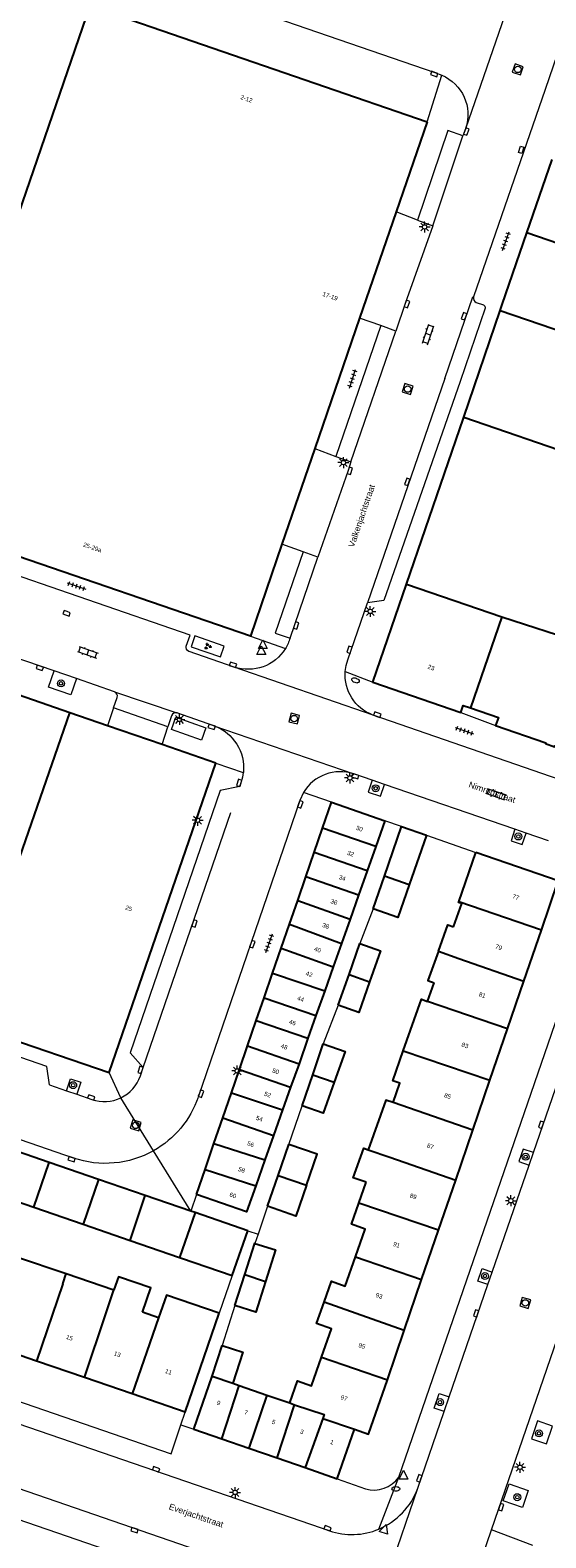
# Model space of a CAD drawing. Extents: x 131101 to 132041, y 397511 to 398853.
# Tile 47 of 80: x 131540 to 131599, y 398229 to 398401. Entities that reach past the tile are written whole.
import ezdxf
from ezdxf.enums import TextEntityAlignment as Align

# ---------------------------------------------------------------- set-up
doc = ezdxf.new("R2010")
doc.units = 0
doc.linetypes.add('DGN Style 2', pattern=[51.514866, 30.90892, -20.605946])
doc.layers.add('_vervallen situatie', color=250, linetype='Continuous', lineweight=9, plot=False)
for name, color, linetype, lineweight in [('gg-afsc-erfafscheiding', 250, 'Continuous', 9), ('gg-afsc-muur', 250, 'Continuous', 9), ('gg-bbg-bijgebouw', 10, 'Continuous', 25), ('gg-bbg-gedigitaliseerde bebouwing', 10, 'Continuous', 25), ('gg-bbg-gedigitaliseerde bijgebouw', 10, 'Continuous', 25), ('gg-bbg-hoofdgebouw', 10, 'Continuous', 25), ('gg-bbg-tussenscheiding', 10, 'Continuous', 25), ('gg-knt-verharding', 250, 'Continuous', 9), ('gg-knt-verharding nz', 250, 'DGN Style 2', 9), ('gt-grn-weggrens', 250, 'Continuous', 9), ('gt-symb-boom', 250, 'Continuous', 9), ('gt-symb-brandkraan', 250, 'Continuous', 9), ('gt-symb-groenvak', 250, 'Continuous', 9), ('gt-symb-klinker verharding', 250, 'Continuous', 9), ('gt-symb-kolk', 250, 'Continuous', 9), ('gt-symb-kolk center center', 250, 'Continuous', 9), ('gt-symb-lichtmast', 250, 'Continuous', 9), ('gt-symb-rioolschacht', 250, 'Continuous', 9), ('gt-symb-tegel verharding', 250, 'Continuous', 9), ('gt-symb-waterafsluiter', 250, 'Continuous', 9), ('X-AL-huisnummers', 2, 'Continuous', 25), ('X-AL-straatnaam', 3, 'Continuous', 35)]:
    doc.layers.add(name, color=color, linetype=linetype, lineweight=lineweight)
doc.styles.add('CS Annotative', font='arial.ttf')

# ---------------------------------------------------------------- blocks, each defined once
blk = doc.blocks.new('gt0-RS')
at = {"layer": 'gt-symb-rioolschacht', "flags": 128}
blk.add_lwpolyline([(-0.5, -0.5), (0.5, -0.5), (0.5, 0.5), (-0.5, 0.5), (-0.5, -0.5)], close=True, dxfattribs=at)
at = {"layer": 'gt-symb-rioolschacht'}
blk.add_circle((0, 0), 0.375, dxfattribs=at)
blk = doc.blocks.new('gt0-LMAST')
at = {"layer": 'gt-symb-lichtmast'}
for p, q in [((-0.18, 0.17), (-0.45, 0.44)), ((-0.01, 0.25), (-0.01, 0.62)), ((0.17, 0.17), (0.44, 0.44)), ((-0.26, 0), (-0.63, 0)), ((-0.18, -0.18), (-0.45, -0.45)), ((-0.01, -0.25), (-0.01, -0.63)), ((0.44, -0.45), (0.17, -0.18)), ((0.24, 0), (0.62, 0))]:
    blk.add_line(p, q, dxfattribs=at)
blk.add_circle((-0.01, 0), 0.25, dxfattribs=at)
blk = doc.blocks.new('gt0-KOLK')
at = {"layer": 'gt-symb-kolk', "flags": 128}
blk.add_lwpolyline([(0, 0), (0.38, 0), (0.38, 0.4), (-0.38, 0.4), (-0.38, 0), (0, 0)], dxfattribs=at)
blk = doc.blocks.new('gt0-TEG1')
at = {"layer": 'gt-symb-tegel verharding'}
for p, q in [((-1.12, 0), (1.12, 0)), ((-0.9, -0.25), (-0.9, 0.25)), ((-0.45, -0.25), (-0.45, 0.25)), ((0, -0.25), (0, 0.25)), ((0.45, -0.25), (0.45, 0.25)), ((0.9, -0.25), (0.9, 0.25))]:
    blk.add_line(p, q, dxfattribs=at)
blk = doc.blocks.new('gt0-BOOM')
at = {"layer": 'gt-symb-boom'}
for radius in [0.4, 0.2]:
    blk.add_circle((0, 0), radius, dxfattribs=at)
blk = doc.blocks.new('gt0-KOLKCC')
at = {"layer": 'gt-symb-kolk center center', "flags": 128}
blk.add_lwpolyline([(-0.38, 0.2), (0.38, 0.2), (0.38, -0.2), (-0.38, -0.2), (-0.38, 0.2)], close=True, dxfattribs=at)
blk = doc.blocks.new('gt0-KL1')
at = {"layer": 'gt-symb-klinker verharding'}
for p, q in [((-1.15, 0.3), (1.15, 0.3)), ((-1, -0.3), (-1, 0.3)), ((-0.5, 0.3), (-0.5, 0.45)), ((0, -0.3), (0, 0.3)), ((0.5, 0.3), (0.5, 0.45)), ((1, -0.3), (1, 0.3)), ((-1.15, -0.3), (1.15, -0.3)), ((-0.5, -0.45), (-0.5, -0.3)), ((0.5, -0.45), (0.5, -0.3))]:
    blk.add_line(p, q, dxfattribs=at)
blk = doc.blocks.new('gt0-GRVAK')
at = {"layer": 'gt-symb-groenvak'}
for p, q in [((-0.11, 0.19), (-0.23, 0.24)), ((-0.18, 0.15), (0.09, 0.15)), ((-0.09, 0.21), (-0.16, 0.32)), ((-0.05, 0.21), (-0.05, 0.39)), ((0, 0.21), (0.06, 0.32)), ((0.02, 0.19), (0.13, 0.24)), ((0.26, -0.05), (0.2, 0.06)), ((0.3, -0.05), (0.3, 0.13)), ((0.35, -0.05), (0.41, 0.06)), ((-0.24, -0.23), (-0.36, -0.18)), ((-0.32, -0.26), (-0.05, -0.26)), ((-0.23, -0.21), (-0.29, -0.09)), ((-0.18, -0.2), (-0.18, -0.02)), ((-0.14, -0.21), (-0.07, -0.09)), ((-0.12, -0.23), (0, -0.18)), ((0.24, -0.07), (0.12, -0.02)), ((0.17, -0.11), (0.44, -0.11)), ((0.37, -0.07), (0.49, -0.02))]:
    blk.add_line(p, q, dxfattribs=at)
blk = doc.blocks.new('gt0-WAFSL')
at = {"layer": 'gt-symb-waterafsluiter'}
for p, q in [((-0.5, -0.33), (0, 0.67)), ((0, 0.67), (0.5, -0.33)), ((0.5, -0.33), (-0.5, -0.33))]:
    blk.add_line(p, q, dxfattribs=at)
blk = doc.blocks.new('gt0-BR')
at = {"layer": 'gt-symb-brandkraan', "extrusion": (0, 0, -1)}
for centre, radius, start, end in [((0.24, 0), 0.206, 287.5669, 72.4331), ((-0.6, -2.66), 3, 72.4331, 73.108), ((0, -0.69), 0.938, 73.108, 106.892), ((0.6, -2.66), 3, 106.892, 107.5669), ((-0.24, 0), 0.206, 107.5669, 252.433), ((-0.6, 2.66), 3, 286.892, 287.5669), ((0.6, 2.66), 3, 252.433, 253.1079)]:
    blk.add_arc(centre, radius, start, end, dxfattribs=at)
at = {"layer": 'gt-symb-brandkraan'}
blk.add_arc((0, 0.69), 0.938, 253.108, 286.8921, dxfattribs=at)
blk = doc.blocks.new('_vervallen situatie')
at = {"layer": 'gg-knt-verharding'}
for p, q in [((131598.02, 398272.8), (131601.66, 398283.33)), ((131597.53, 398271.37), (131598.02, 398272.8)), ((131593.31, 398259.12), (131597.53, 398271.37)), ((131592.82, 398257.68), (131593.31, 398259.12)), ((131588.39, 398244.83), (131592.82, 398257.68)), ((131593.22, 398229.57), (131601.16, 398252.65)), ((131587.8, 398243.13), (131588.39, 398244.83)), ((131584.78, 398234.36), (131587.8, 398243.13)), ((131577.33, 398212.62), (131584.78, 398234.36)), ((131573.71, 398229.8), (131574.65, 398229.48)), ((131577.83, 398184.86), (131593.22, 398229.57)), ((131597.97, 398227.8), (131593.22, 398229.57))]:
    blk.add_line(p, q, dxfattribs=at)
at = {"layer": 'gg-knt-verharding', "flags": 128}
for points in [[(131598.02, 398272.8), (131596.86, 398273.2), (131596.37, 398271.77), (131597.53, 398271.37)], [(131592.82, 398257.68), (131591.65, 398258.09), (131592.15, 398259.52), (131593.31, 398259.12)], [(131587.8, 398243.13), (131586.66, 398243.52), (131587.24, 398245.22), (131588.39, 398244.83)], [(131600.23, 398241.46), (131598.5, 398242.06), (131597.8, 398240.03), (131599.53, 398239.44), (131600.23, 398241.46)], [(131597.44, 398234.09), (131596.77, 398232.16), (131594.57, 398232.91), (131595.23, 398234.84), (131597.44, 398234.09)]]:
    blk.add_lwpolyline(points, dxfattribs=at)
at = {"layer": 'gg-knt-verharding'}
for centre, start, end in [((131577.22, 398237.1), 292.5357, 340.0531), ((131577.22, 398237.09), 251.3789, 292.5556)]:
    blk.add_arc(centre, 8.04, start, end, dxfattribs=at)
at = {"layer": 'gt-grn-weggrens'}
blk.add_line((131580.3, 398229.67), (131582.6, 398235.63), dxfattribs=at)
at = {"layer": 'gt-symb-boom'}
for p in [(131597.14, 398272.33), (131592.47, 398258.66), (131587.33, 398244.22), (131598.67, 398240.64), (131596.18, 398233.33)]:
    blk.add_blockref('gt0-BOOM', p, dxfattribs=at)
at = {"layer": 'gt-symb-brandkraan', "rotation": 340.7315850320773}
blk.add_blockref('gt0-BR', (131577.64, 398326.92), dxfattribs=at)
at = {"layer": 'gt-symb-brandkraan'}
blk.add_blockref('gt0-BR', (131582.27, 398234.29), dxfattribs=at)
at = {"layer": 'gt-symb-kolk'}
for p, rotation in [((131599.1, 398275.93), 70.2421000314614), ((131591.65, 398254.32), 70.96692019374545), ((131585.14, 398235.42), 71.09393900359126), ((131594.14, 398232.25), 251.0939390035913), ((131574.38, 398229.58), 341.0397489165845)]:
    blk.add_blockref('gt0-KOLK', p, dxfattribs=dict(at, rotation=rotation))
at = {"layer": 'gt-symb-lichtmast'}
for p in [(131595.45, 398267.29), (131596.5, 398236.76)]:
    blk.add_blockref('gt0-LMAST', p, dxfattribs=at)

msp = doc.modelspace()

# ---------------------------------------------------------------- linework, layer by layer
at = {"layer": 'gg-afsc-erfafscheiding'}
for p, q in [((131579.65, 398300.73), (131578.15, 398296.75)), ((131575.65, 398289.68), (131573.95, 398285.28)), ((131570, 398273.75), (131571.52, 398278.18)), ((131567.57, 398266.65), (131566.48, 398263.45)), ((131566.48, 398263.45), (131566.12, 398262.41)), ((131563.53, 398258.73), (131562.04, 398254.41)), ((131563.82, 398255.27), (131562.35, 398250.69)), ((131557.64, 398241.63), (131558.13, 398243.06))]:
    msp.add_line(p, q, dxfattribs=at)
at = {"layer": 'gg-afsc-muur'}
msp.add_line((131585.77, 398309.18), (131591.44, 398307.2), dxfattribs=at)
at = {"layer": 'gg-bbg-bijgebouw'}
for p, q in [((131573.87, 398309.98), (131574.9, 398312.96)), ((131574.9, 398312.96), (131581.01, 398310.83)), ((131572.92, 398307.2), (131573.87, 398309.98)), ((131582.92, 398310.17), (131585.77, 398309.18)), ((131571.95, 398304.41), (131572.92, 398307.2)), ((131571.02, 398301.69), (131571.95, 398304.41)), ((131570.07, 398298.96), (131571.02, 398301.69)), ((131569.13, 398296.23), (131570.07, 398298.96)), ((131568.14, 398293.35), (131569.13, 398296.23)), ((131567.18, 398290.55), (131568.14, 398293.35)), ((131566.27, 398287.94), (131567.18, 398290.55)), ((131565.27, 398285.02), (131566.27, 398287.94)), ((131564.34, 398282.32), (131565.27, 398285.02)), ((131563.43, 398279.67), (131564.34, 398282.32)), ((131562.44, 398276.8), (131563.43, 398279.67)), ((131561.42, 398273.84), (131562.44, 398276.8)), ((131542.54, 398271.69), (131537.06, 398273.58)), ((131560.4, 398270.88), (131561.42, 398273.84)), ((131548.2, 398269.74), (131542.54, 398271.69)), ((131559.41, 398268.02), (131560.4, 398270.88)), ((131553.56, 398267.9), (131548.2, 398269.74)), ((131558.76, 398266.11), (131553.56, 398267.9)), ((131559.28, 398265.93), (131558.76, 398266.11)), ((131565.29, 398263.86), (131559.28, 398265.93)), ((131559.13, 398241.14), (131562.34, 398240.03)), ((131575.56, 398235.45), (131577.53, 398241.12)), ((131562.34, 398240.03), (131565.42, 398238.96)), ((131565.42, 398238.96), (131568.68, 398237.83)), ((131568.68, 398237.83), (131571.87, 398236.73)), ((131571.87, 398236.73), (131575.56, 398235.45))]:
    msp.add_line(p, q, dxfattribs=at)
at = {"layer": 'gg-bbg-gedigitaliseerde bebouwing'}
for p, q in [((131589.48, 398301.54), (131591.44, 398307.2)), ((131585.9, 398290.13), (131586.64, 398292.27)), ((131578.04, 398267.03), (131578.85, 398269.4)), ((131538.82, 398260.88), (131544.51, 398258.94)), ((131544.51, 398258.94), (131549.95, 398257.08)), ((131555.08, 398253.88), (131553.24, 398254.51)), ((131558.13, 398243.06), (131562.04, 398254.41))]:
    msp.add_line(p, q, dxfattribs=at)
at = {"layer": 'gg-bbg-gedigitaliseerde bebouwing', "flags": 128}
for points in [[(131588.88, 398298.67), (131589.81, 398301.35), (131589.46, 398301.47), (131589.48, 398301.54)], [(131587.14, 398295.89), (131588.21, 398298.91), (131588.88, 398298.67)], [(131587.14, 398295.89), (131585.94, 398292.52), (131586.64, 398292.27)], [(131583.12, 398284.45), (131585.19, 398290.38), (131585.9, 398290.13)], [(131581.94, 398278.54), (131582.71, 398280.77), (131581.93, 398281.04), (131583.12, 398284.45)], [(131581.94, 398278.54), (131581.13, 398278.82), (131579.11, 398273.14)], [(131578.85, 398269.4), (131577.37, 398269.93), (131578.58, 398273.32), (131579.11, 398273.14)], [(131577.63, 398260.85), (131578.75, 398264.05), (131577.19, 398264.59), (131578.04, 398267.03)], [(131574.05, 398255.66), (131574.89, 398258.07), (131576.47, 398257.52), (131577.63, 398260.85)], [(131553.24, 398254.51), (131554.19, 398257.3), (131550.48, 398258.57), (131549.95, 398257.08)], [(131562.04, 398254.41), (131555.98, 398256.49), (131555.08, 398253.88)], [(131573.76, 398249.38), (131574.89, 398252.62), (131573.19, 398253.21), (131574.05, 398255.66)], [(131570.1, 398244.12), (131570.98, 398246.64), (131572.61, 398246.08), (131573.76, 398249.38)]]:
    msp.add_lwpolyline(points, dxfattribs=at)
at = {"layer": 'gg-bbg-gedigitaliseerde bijgebouw'}
for p, q in [((131581.01, 398310.83), (131579.96, 398307.86)), ((131580.95, 398304.48), (131582.92, 398310.17)), ((131585.77, 398309.18), (131583.79, 398303.5)), ((131579.96, 398307.86), (131578.98, 398305.09)), ((131578.98, 398305.09), (131577.99, 398302.31)), ((131579.65, 398300.73), (131580.95, 398304.48)), ((131577.99, 398302.31), (131577.02, 398299.56)), ((131577.02, 398299.56), (131576.03, 398296.76)), ((131576.03, 398296.76), (131575.1, 398294.1)), ((131576.9, 398293.21), (131578.15, 398296.75)), ((131575.1, 398294.1), (131574.12, 398291.34)), ((131575.65, 398289.68), (131576.9, 398293.21)), ((131574.12, 398291.34), (131573.11, 398288.5)), ((131573.11, 398288.5), (131572.19, 398285.9)), ((131572.19, 398285.9), (131571.17, 398282.99)), ((131572.74, 398281.73), (131573.95, 398285.28)), ((131571.17, 398282.99), (131570.21, 398280.3)), ((131571.52, 398278.18), (131572.74, 398281.73)), ((131570.21, 398280.3), (131569.29, 398277.69)), ((131569.29, 398277.69), (131568.26, 398274.76)), ((131568.26, 398274.76), (131567.26, 398271.96)), ((131568.78, 398270.19), (131570, 398273.75)), ((131567.26, 398271.96), (131566.22, 398269.01)), ((131567.57, 398266.65), (131568.78, 398270.19)), ((131535.27, 398268.44), (131540.77, 398266.54)), ((131540.77, 398266.54), (131546.44, 398264.59)), ((131546.44, 398264.59), (131551.84, 398262.73)), ((131564.53, 398261.66), (131565.29, 398263.86)), ((131551.84, 398262.73), (131557.49, 398260.79)), ((131557.49, 398260.79), (131557.69, 398260.72)), ((131557.69, 398260.72), (131563.53, 398258.73)), ((131563.53, 398258.73), (131564.53, 398261.66)), ((131563.82, 398255.27), (131564.96, 398258.84)), ((131561.23, 398247.21), (131562.35, 398250.69)), ((131559.13, 398241.14), (131561.23, 398247.21)), ((131563.6, 398246.39), (131564.32, 398246.13)), ((131564.32, 398246.13), (131567.5, 398245.02)), ((131567.5, 398245.02), (131570.1, 398244.12))]:
    msp.add_line(p, q, dxfattribs=at)
at = {"layer": 'gg-bbg-gedigitaliseerde bijgebouw', "flags": 128}
for points in [[(131583.79, 398303.5), (131582.49, 398299.74), (131579.65, 398300.73)], [(131578.15, 398296.75), (131580.51, 398295.91), (131579.26, 398292.38)], [(131579.26, 398292.38), (131578.01, 398288.84), (131575.65, 398289.68)], [(131573.95, 398285.28), (131576.44, 398284.4), (131575.19, 398280.88)], [(131575.19, 398280.88), (131573.93, 398277.33), (131571.52, 398278.18)], [(131572.02, 398269.09), (131573.24, 398272.64), (131570, 398273.75)], [(131566.22, 398269.01), (131565.16, 398266.02), (131559.41, 398268.02)], [(131572.02, 398269.09), (131570.8, 398265.54), (131567.57, 398266.65)], [(131564.96, 398258.84), (131566.1, 398262.42), (131566.12, 398262.41)], [(131566.12, 398262.41), (131568.48, 398261.66), (131567.32, 398258.02)], [(131567.32, 398258.02), (131566.21, 398254.51), (131563.82, 398255.27)], [(131562.35, 398250.69), (131564.73, 398249.94), (131563.6, 398246.39)]]:
    msp.add_lwpolyline(points, dxfattribs=at)
at = {"layer": 'gg-bbg-hoofdgebouw'}
for p, q in [((131547.26, 398404.17), (131585.84, 398390.91)), ((131585.84, 398390.91), (131582.29, 398380.58)), ((131597.28, 398378.16), (131600.17, 398386.58)), ((131582.29, 398380.58), (131578.11, 398368.41)), ((131590.05, 398357.04), (131594.23, 398369.28)), ((131578.11, 398368.41), (131572.98, 398353.47)), ((131572.98, 398353.47), (131569.22, 398342.51)), ((131565.6, 398331.96), (131526.97, 398345.22)), ((131569.22, 398342.51), (131565.6, 398331.96)), ((131579.64, 398326.7), (131583.5, 398337.94)), ((131544.93, 398323.19), (131529.97, 398328.36)), ((131579.64, 398326.7), (131589.7, 398323.24)), ((131549.21, 398321.71), (131544.93, 398323.19)), ((131555.48, 398319.55), (131549.21, 398321.71)), ((131561.63, 398317.42), (131555.48, 398319.55)), ((131549.41, 398281.99), (131561.63, 398317.42)), ((131600.88, 398303.93), (131591.44, 398307.2)), ((131598.94, 398298.27), (131600.88, 398303.93)), ((131596.94, 398292.45), (131598.94, 398298.27)), ((131595.07, 398286.98), (131596.94, 398292.45)), ((131532.6, 398287.74), (131549.41, 398281.99)), ((131593.05, 398281.11), (131595.07, 398286.98)), ((131591.09, 398275.37), (131593.05, 398281.11)), ((131589.13, 398269.66), (131591.09, 398275.37)), ((131587.16, 398263.92), (131589.13, 398269.66)), ((131585.22, 398258.26), (131587.16, 398263.92)), ((131583.22, 398252.44), (131585.22, 398258.26)), ((131581.29, 398246.79), (131583.22, 398252.44)), ((131541.09, 398248.93), (131535.38, 398250.9)), ((131546.6, 398247.03), (131541.09, 398248.93)), ((131552.04, 398245.16), (131546.6, 398247.03)), ((131558.13, 398243.06), (131552.04, 398245.16))]:
    msp.add_line(p, q, dxfattribs=at)
at = {"layer": 'gg-bbg-hoofdgebouw', "flags": 128}
for points in [[(131594.23, 398369.28), (131594.46, 398369.95), (131597.28, 398378.16)], [(131583.5, 398337.94), (131590.01, 398356.94), (131590.05, 398357.04)], [(131589.7, 398323.24), (131589.97, 398324.03), (131590.81, 398323.74)], [(131590.81, 398323.74), (131594.02, 398322.64), (131593.7, 398321.74)], [(131593.7, 398321.74), (131599.46, 398319.76), (131599.42, 398319.66), (131600.46, 398319.3), (131600.5, 398319.4), (131603.19, 398318.47)], [(131577.53, 398241.12), (131579.15, 398240.56), (131581.29, 398246.79)]]:
    msp.add_lwpolyline(points, dxfattribs=at)
at = {"layer": 'gg-bbg-tussenscheiding'}
for p, q in [((131535.23, 398369.27), (131547.26, 398404.17)), ((131620.91, 398370.02), (131597.28, 398378.16)), ((131594.23, 398369.28), (131617.87, 398361.15)), ((131590.05, 398357.04), (131613.68, 398348.93)), ((131583.5, 398337.94), (131594.4, 398334.2)), ((131594.4, 398334.2), (131590.81, 398323.74)), ((131594.4, 398334.2), (131607.18, 398330.06)), ((131532.6, 398287.74), (131544.93, 398323.19)), ((131579.96, 398307.86), (131573.87, 398309.98)), ((131578.98, 398305.09), (131572.92, 398307.2)), ((131577.99, 398302.31), (131571.95, 398304.41)), ((131583.79, 398303.5), (131580.95, 398304.48)), ((131571.02, 398301.69), (131577.02, 398299.56)), ((131598.94, 398298.27), (131589.48, 398301.54)), ((131570.07, 398298.96), (131576.03, 398296.76)), ((131569.13, 398296.23), (131575.1, 398294.1)), ((131587.14, 398295.89), (131589.5, 398295.06)), ((131589.5, 398295.06), (131596.94, 398292.45)), ((131568.14, 398293.35), (131574.12, 398291.34)), ((131576.9, 398293.21), (131579.26, 398292.38)), ((131567.18, 398290.55), (131573.11, 398288.5)), ((131595.07, 398286.98), (131585.9, 398290.13)), ((131566.27, 398287.94), (131572.19, 398285.9)), ((131565.27, 398285.02), (131571.17, 398282.99)), ((131583.12, 398284.45), (131593.05, 398281.11)), ((131564.34, 398282.32), (131570.21, 398280.3)), ((131572.74, 398281.73), (131575.19, 398280.88)), ((131563.43, 398279.67), (131569.29, 398277.69)), ((131591.09, 398275.37), (131581.94, 398278.54)), ((131562.44, 398276.8), (131568.26, 398274.76)), ((131561.42, 398273.84), (131567.26, 398271.96)), ((131579.11, 398273.14), (131581.59, 398272.27)), ((131581.59, 398272.27), (131589.13, 398269.66)), ((131540.77, 398266.54), (131542.54, 398271.69)), ((131560.4, 398270.88), (131566.22, 398269.01)), ((131548.2, 398269.74), (131546.44, 398264.59)), ((131568.78, 398270.19), (131572.02, 398269.09)), ((131551.84, 398262.73), (131553.56, 398267.9)), ((131587.16, 398263.92), (131578.04, 398267.03)), ((131559.28, 398265.93), (131557.49, 398260.79)), ((131577.63, 398260.85), (131585.22, 398258.26)), ((131544.11, 398257.78), (131544.51, 398258.94)), ((131564.96, 398258.84), (131567.32, 398258.02)), ((131544.11, 398257.78), (131541.09, 398248.93)), ((131549.03, 398254.32), (131549.95, 398257.08)), ((131583.22, 398252.44), (131574.05, 398255.66)), ((131546.6, 398247.03), (131549.03, 398254.32)), ((131555.08, 398253.88), (131552.04, 398245.16)), ((131573.76, 398249.38), (131581.29, 398246.79)), ((131561.23, 398247.21), (131563.6, 398246.39)), ((131562.34, 398240.03), (131564.32, 398246.13)), ((131567.5, 398245.02), (131565.42, 398238.96)), ((131568.68, 398237.83), (131570.67, 398243.92)), ((131570.1, 398244.12), (131570.67, 398243.92)), ((131573.89, 398242.36), (131571.87, 398236.73)), ((131573.89, 398242.36), (131577.53, 398241.12))]:
    msp.add_line(p, q, dxfattribs=at)
at = {"layer": 'gg-bbg-tussenscheiding', "flags": 128}
msp.add_lwpolyline([(131570.67, 398243.92), (131574.05, 398242.8), (131573.89, 398242.36)], dxfattribs=at)
at = {"layer": 'gg-knt-verharding'}
for p, q in [((131584.74, 398379.64), (131586.5, 398378.97)), ((131592.5, 398369.53), (131589.62, 398361.15)), ((131591.47, 398370.21), (131592.3, 398369.92)), ((131580.55, 398367.55), (131575.4, 398352.55)), ((131582.26, 398366.92), (131580.55, 398367.55)), ((131575.4, 398352.55), (131577.11, 398351.94)), ((131573.32, 398341.03), (131571.63, 398341.62)), ((131543.1, 398327.99), (131535.41, 398330.64)), ((131563.74, 398328.43), (131558.57, 398330.22)), ((131545.68, 398327.1), (131543.1, 398327.99)), ((131550.02, 398325.6), (131545.68, 398327.1)), ((131549.91, 398323.76), (131550.33, 398324.95)), ((131556.15, 398321.6), (131549.91, 398323.76)), ((131556.56, 398322.86), (131556.15, 398321.6)), ((131561.42, 398321.71), (131557.19, 398323.18)), ((131602.07, 398315.18), (131579.65, 398322.93)), ((131579.55, 398315.46), (131577.46, 398316.18)), ((131580.96, 398314.98), (131579.55, 398315.46)), ((131595.9, 398309.84), (131580.96, 398314.98)), ((131597.18, 398309.4), (131595.9, 398309.84)), ((131599.77, 398308.51), (131597.18, 398309.4)), ((131582.6, 398235.63), (131604.54, 398299.3)), ((131552.99, 398281.6), (131553.32, 398282.55)), ((131542.6, 398280.56), (131544.54, 398279.89)), ((131544.54, 398279.89), (131545.7, 398279.49)), ((131545.7, 398279.49), (131547.43, 398278.89)), ((131478.86, 398262.46), (131573.71, 398229.8)), ((131522.17, 398236.59), (131553.58, 398225.76)), ((131575.56, 398235.45), (131578.8, 398234.28))]:
    msp.add_line(p, q, dxfattribs=at)
at = {"layer": 'gg-knt-verharding', "flags": 128}
for points in [[(131604.92, 398410.78), (131599.37, 398394.6), (131591.18, 398370.84)], [(131558.64, 398406.23), (131586.73, 398396.56), (131587.52, 398396.24)], [(131589.94, 398389.28), (131588.24, 398389.89), (131584.74, 398379.64)], [(131590.27, 398390.14), (131590.24, 398390.08), (131589.94, 398389.28)], [(131586.5, 398378.97), (131583.35, 398370.09), (131582.26, 398366.92)], [(131589.62, 398361.15), (131580.89, 398336.05), (131579.01, 398335.78)], [(131577.11, 398351.94), (131576.8, 398350.96), (131573.32, 398341.03)], [(131558.25, 398330.84), (131558.68, 398332.07), (131511.76, 398348.27), (131510.09, 398346.89)], [(131571.63, 398341.62), (131568.43, 398332.3), (131570.14, 398331.73)], [(131576.47, 398327.91), (131576.57, 398328.6), (131576.77, 398329.26), (131579.01, 398335.78)], [(131559.25, 398332), (131558.83, 398330.76), (131562.16, 398329.59), (131562.6, 398330.84), (131559.25, 398332)], [(131545.68, 398327.1), (131545.04, 398325.25), (131542.46, 398326.14), (131543.1, 398327.99)], [(131556.56, 398321.26), (131557.06, 398322.68), (131560.49, 398321.48), (131559.99, 398320.06), (131556.56, 398321.26)], [(131564.79, 398316.36), (131564.7, 398315.8), (131564.38, 398314.74)], [(131579.55, 398315.46), (131579.09, 398314.11), (131580.5, 398313.64), (131580.96, 398314.98)], [(131564.38, 398314.74), (131562.15, 398314.27), (131551.83, 398284.22), (131553.32, 398282.55)], [(131571.68, 398314.04), (131571.26, 398313.14), (131559.6, 398279.14)], [(131595.9, 398309.84), (131595.46, 398308.52), (131596.73, 398308.1), (131597.18, 398309.4)], [(131545.32, 398272.18), (131489.01, 398291.63), (131488.15, 398291.85), (131487.27, 398291.92)], [(131542.6, 398280.56), (131542.27, 398282.66), (131518.41, 398290.91)], [(131544.54, 398279.89), (131545, 398281.24), (131546.17, 398280.87), (131545.7, 398279.49)], [(131480.47, 398264.51), (131556.53, 398238.3), (131557.64, 398241.63)], [(131460.32, 398262.53), (131465.31, 398260.13), (131470.9, 398257.83), (131571.42, 398223.18)]]:
    msp.add_lwpolyline(points, dxfattribs=at)
at = {"layer": 'gg-knt-verharding', "extrusion": (0, 0, -1)}
for centre, radius, start, end in [((-131585.61, 398391.72), 4.91, 112.8891, 198.7023), ((-131592.21, 398369.63), 0.303, 106.7373, 198.1266), ((-131565.33, 398333.18), 5.03, 196.795, 211.6925), ((-131558.75, 398330.71), 0.52, 290.9013, 14.9383), ((-131565.35, 398333.18), 5.01, 211.7506, 288.6448), ((-131581.35, 398327.53), 4.9, 290.3582, 4.521), ((-131559.67, 398316.87), 5.15, 109.9431, 185.729), ((-131548.99, 398282.79), 11.22, 199.0026, 240.5385), ((-131548.98, 398282.79), 11.22, 240.5182, 289.0445)]:
    msp.add_arc(centre, radius, start, end, dxfattribs=at)
at = {"layer": 'gg-knt-verharding'}
for centre, radius, start, end in [((131591.66, 398370.68), 0.509, 160.9708, 247.9172), ((131549.85, 398325.12), 0.512, 341.2402, 70.249), ((131557.04, 398322.7), 0.503, 72.4652, 161.9671), ((131575.88, 398311.55), 4.89, 71.2149, 149.3597), ((131548.86, 398283.02), 4.37, 295.9715, 341.0287), ((131548.86, 398283.02), 4.37, 250.9226, 295.9631), ((131579.74, 398237.65), 3.5, 254.3431, 324.7561)]:
    msp.add_arc(centre, radius, start, end, dxfattribs=at)
at = {"layer": 'gg-knt-verharding nz'}
for p, q in [((131586.5, 398378.97), (131589.94, 398389.28)), ((131577.11, 398351.94), (131582.26, 398366.92)), ((131587.87, 398361.47), (131579.01, 398335.78)), ((131570.14, 398331.73), (131573.32, 398341.03)), ((131550.02, 398325.6), (131557.19, 398323.18)), ((131553.32, 398282.55), (131564.38, 398314.74)), ((131496.06, 398296.64), (131542.6, 398280.56))]:
    msp.add_line(p, q, dxfattribs=at)
at = {"layer": 'gg-knt-verharding nz', "flags": 128}
for points in [[(131587.87, 398361.47), (131591.07, 398370.85), (131591.18, 398370.84)], [(131510.09, 398346.89), (131525.6, 398341.6), (131544.61, 398334.78), (131558.57, 398330.22)]]:
    msp.add_lwpolyline(points, dxfattribs=at)
at = {"layer": 'gt-grn-weggrens'}
for p, q in [((131590.27, 398390.14), (131595.82, 398406.18)), ((131585.84, 398390.91), (131587.52, 398396.24)), ((131584.74, 398379.64), (131582.29, 398380.58)), ((131580.55, 398367.55), (131578.11, 398368.41)), ((131572.98, 398353.47), (131575.4, 398352.55)), ((131571.63, 398341.62), (131569.22, 398342.51)), ((131565.6, 398331.96), (131569.61, 398330.54)), ((131579.65, 398322.93), (131563.74, 398328.43)), ((131576.47, 398327.91), (131579.64, 398326.7)), ((131549.91, 398323.76), (131549.21, 398321.71)), ((131589.7, 398323.24), (131593.7, 398321.74)), ((131555.48, 398319.55), (131556.15, 398321.6)), ((131561.42, 398321.71), (131577.46, 398316.18)), ((131561.63, 398317.42), (131564.79, 398316.36)), ((131574.9, 398312.96), (131571.68, 398314.04)), ((131582.92, 398310.17), (131581.01, 398310.83)), ((131550.77, 398279.09), (131549.41, 398281.99)), ((131554.51, 398273.02), (131550.77, 398279.09)), ((131558.76, 398266.11), (131554.51, 398273.02)), ((131559.41, 398268.02), (131558.76, 398266.11)), ((131565.29, 398263.86), (131566.48, 398263.45)), ((131557.64, 398241.63), (131559.13, 398241.14))]:
    msp.add_line(p, q, dxfattribs=at)

# ---------------------------------------------------------------- block references
at = {"layer": '_vervallen situatie'}
msp.add_blockref('_vervallen situatie', (0, 0), dxfattribs=at)
at = {"layer": 'gt-symb-boom'}
msp.add_blockref('gt0-BOOM', (131543.9, 398326.56), dxfattribs=at)
for p, rotation in [((131579.95, 398314.54), 160.8586262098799), ((131596.3, 398309.02), 160.8586262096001), ((131545.29, 398280.53), 340.9669201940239)]:
    msp.add_blockref('gt0-BOOM', p, dxfattribs=dict(at, rotation=rotation))
at = {"layer": 'gt-symb-groenvak'}
msp.add_blockref('gt0-GRVAK', (131560.71, 398330.8), dxfattribs=at)
at = {"layer": 'gt-symb-klinker verharding'}
for p, rotation in [((131585.97, 398366.54), 71.03974891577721), ((131546.98, 398330.12), 340.9669201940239), ((131593.75, 398313.84), 161.0397489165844)]:
    msp.add_blockref('gt0-KL1', p, dxfattribs=dict(at, rotation=rotation))
at = {"layer": 'gt-symb-kolk'}
for p, rotation in [((131586.73, 398396.56), 160.731585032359), ((131590.17, 398389.85), 248.5922600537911), ((131583.35, 398370.09), 250.4964267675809), ((131590.27, 398368.55), 71.03974891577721), ((131576.8, 398350.96), 252.3622844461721), ((131583.76, 398349.59), 71.03974891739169), ((131544.61, 398334.78), 160.2421000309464), ((131570.66, 398333.25), 251.456330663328), ((131577.14, 398330.35), 71.03974891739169), ((131541.53, 398328.52), 161.0397489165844), ((131563.54, 398328.5), 340.7315850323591), ((131580.08, 398322.78), 340.9127554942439), ((131561.23, 398321.77), 160.3153572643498), ((131564.5, 398315.09), 71.27513193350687), ((131577.66, 398316.11), 161.275131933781), ((131571.13, 398312.77), 250.9669201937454), ((131559.01, 398299.11), 251.1481642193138), ((131565.64, 398296.75), 250.9127554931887), ((131553.19, 398282.21), 70.6775176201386), ((131547.3, 398278.94), 340.9669201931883), ((131559.76, 398279.63), 249.4439547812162), ((131545.18, 398272.23), 161.999925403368), ((131554.73, 398236.34), 340.6775176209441), ((131552.38, 398229.74), 161.0939390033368)]:
    msp.add_blockref('gt0-KOLK', p, dxfattribs=dict(at, rotation=rotation))
at = {"layer": 'gt-symb-kolk center center', "rotation": 72.12657893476}
msp.add_blockref('gt0-KOLKCC', (131596.63, 398387.69), dxfattribs=at)
at = {"layer": 'gt-symb-lichtmast'}
for p in [(131585.57, 398378.85), (131576.26, 398351.85), (131579.34, 398334.8), (131557.48, 398322.43), (131577.02, 398315.73), (131559.55, 398310.88), (131564.11, 398282.16), (131563.85, 398233.87)]:
    msp.add_blockref('gt0-LMAST', p, dxfattribs=at)
at = {"layer": 'gt-symb-rioolschacht'}
for p, rotation in [((131596.23, 398396.9), 70.24210002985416), ((131583.62, 398360.28), 71.76430853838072), ((131570.62, 398322.52), 345.5189656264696), ((131552.46, 398275.93), 343.975890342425), ((131597.1, 398255.58), 74.03098346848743)]:
    msp.add_blockref('gt0-RS', p, dxfattribs=dict(at, rotation=rotation))
at = {"layer": 'gt-symb-tegel verharding'}
for p, rotation in [((131594.86, 398377.22), 70.60447167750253), ((131577.3, 398361.46), 71.76430853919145), ((131545.67, 398337.72), 341.0397489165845), ((131590.12, 398321.14), 340.9127554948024), ((131567.75, 398296.8), 70.9669201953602)]:
    msp.add_blockref('gt0-TEG1', p, dxfattribs=dict(at, rotation=rotation))
at = {"layer": 'gt-symb-waterafsluiter'}
for p in [(131567.02, 398330.89), (131566.85, 398330.18), (131583.15, 398235.74)]:
    msp.add_blockref('gt0-WAFSL', p, dxfattribs=at)
at = {"layer": 'gt-symb-waterafsluiter', "rotation": 341.0397489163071}
msp.add_blockref('gt0-WAFSL', (131580.94, 398229.55), dxfattribs=at)

# ---------------------------------------------------------------- texts
at = {"layer": 'X-AL-huisnummers', "style": 'CS Annotative'}
for s, rotation, p in [('2-12', 341, (131565.08, 398393.29)), ('17-19', 341, (131574.66, 398370.68)), ('25-29a', 341, (131547.42, 398341.9)), ('23', 341, (131586.23, 398328.14)), ('30', 341, (131578.01, 398309.69)), ('32', 341, (131577.01, 398306.82)), ('34', 341, (131576.05, 398304.03)), ('36', 341, (131575.1, 398301.28)), ('77', 341.1, (131595.93, 398301.84)), ('25', 341, (131551.58, 398300.55)), ('38', 341, (131574.16, 398298.55)), ('79', 341.1, (131593.97, 398296.1)), ('40', 341, (131573.22, 398295.82)), ('42', 341, (131572.26, 398293.01)), ('81', 341.1, (131592.09, 398290.62)), ('44', 341, (131571.28, 398290.17)), ('46', 341, (131570.34, 398287.47)), ('48', 341, (131569.39, 398284.7)), ('83', 341.1, (131590.11, 398284.85)), ('50', 341, (131568.42, 398281.89)), ('52', 341, (131567.5, 398279.22)), ('85', 341.1, (131588.12, 398279.05)), ('54', 341, (131566.55, 398276.46)), ('56', 341, (131565.55, 398273.54)), ('87', 341.1, (131586.14, 398273.29)), ('58', 341, (131564.52, 398270.59)), ('60', 341, (131563.52, 398267.67)), ('89', 341.1, (131584.18, 398267.56)), ('91', 341.1, (131582.27, 398262)), ('93', 341.1, (131580.27, 398256.16)), ('15', 341, (131544.8, 398251.36)), ('13', 341, (131550.27, 398249.47)), ('95', 341.1, (131578.3, 398250.42)), ('11', 341, (131556.14, 398247.45)), ('97', 341.1, (131576.26, 398244.45)), ('9', 340.9, (131561.88, 398243.89)), ('7', 340.9, (131565.03, 398242.8)), ('5', 340.9, (131568.19, 398241.71)), ('3', 340.9, (131571.42, 398240.59)), ('1', 340.9, (131574.86, 398239.4))]:
    msp.add_text(s, height=0.5, rotation=rotation, dxfattribs=at).set_placement(p, align=Align.CENTER)
at = {"layer": 'X-AL-straatnaam', "style": 'CS Annotative'}
for s, rotation, p in [('Valkenjachtstraat', 71.1, (131578.43, 398345.73)), ('Nimrodstraat', 340.9, (131593.3, 398314.11)), ('Everjachtstraat', 341, (131559.36, 398231.15))]:
    msp.add_text(s, height=0.7, rotation=rotation, dxfattribs=at).set_placement(p, align=Align.MIDDLE)

doc.saveas('drawing.dxf')
